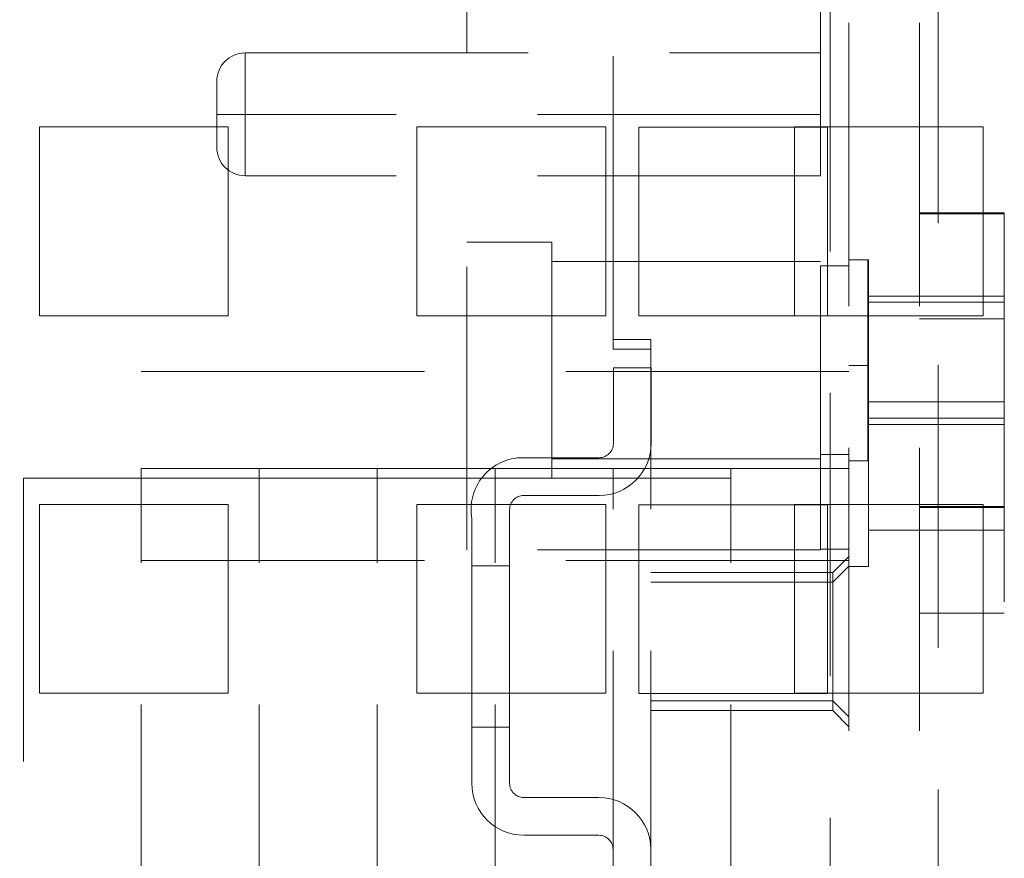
# Paper-space layout '2' of a CAD drawing. Header units: inches. Extents: x 1 to 109, y 1 to 85.
# Tile 59 of 136: x 87.483 to 88.352, y 21.28 to 22.021. Entities that reach past the tile are written whole.
import ezdxf

# ---------------------------------------------------------------- set-up
doc = ezdxf.new("R2010")
doc.units = ezdxf.units.IN
doc.header["$MEASUREMENT"] = 0
doc.linetypes.add('HIDDEN', pattern=[0.075, 0.05, -0.025])

psp = doc.layouts.new('2')

# ---------------------------------------------------------------- linework, layer by layer
at = {"color": 7, "linetype": 'HIDDEN', "lineweight": 0, "ltscale": 5}
for p, q in [((88.29402, 30.34099), (88.29402, 19.94099)), ((88.19844, 19.94099), (88.19844, 29.14265)), ((88.21511, 29.14265), (88.21511, 19.94099)), ((88.27736, 29.14265), (88.27736, 19.94099)), ((88.00677, 21.73832), (88.00677, 24.39124)), ((88.19011, 21.99115), (88.19011, 22.35782)), ((87.87761, 21.99115), (87.87761, 22.1311)), ((87.68177, 21.99115), (87.68177, 21.93699)), ((87.68177, 21.99115), (88.19011, 21.99115)), ((87.68177, 21.93699), (87.68177, 21.99115)), ((88.19011, 21.99115), (88.19011, 21.93699)), ((87.65677, 21.93699), (87.65677, 21.96615)), ((87.65677, 21.93699), (87.68177, 21.93699)), ((87.65677, 21.90782), (87.65677, 21.93699)), ((87.68177, 21.93699), (87.65677, 21.93699)), ((88.19011, 21.93699), (87.68177, 21.93699)), ((87.68177, 21.93699), (87.68177, 21.88282)), ((87.68177, 21.88282), (87.68177, 21.93699)), ((88.19011, 21.93699), (88.19011, 21.88282)), ((87.66693, 21.9259), (87.50026, 21.9259)), ((87.50026, 21.9259), (87.50026, 21.75924)), ((87.66693, 21.75924), (87.66693, 21.9259)), ((88.00026, 21.9259), (87.83359, 21.9259)), ((87.83359, 21.9259), (87.83359, 21.75924)), ((88.00026, 21.75924), (88.00026, 21.9259)), ((88.33359, 21.9259), (88.16693, 21.9259)), ((88.16693, 21.9259), (88.16693, 21.75924)), ((88.33359, 21.75924), (88.33359, 21.9259)), ((88.19011, 21.88282), (87.68177, 21.88282)), ((87.87761, 21.5524), (87.87761, 21.88282)), ((88.19011, 21.55324), (88.19011, 21.88282)), ((88.35236, 21.8499), (88.27736, 21.8499)), ((88.35236, 21.84907), (88.27736, 21.84907)), ((88.35236, 21.8499), (88.35236, 21.75657)), ((87.95261, 21.82407), (87.87761, 21.82407)), ((87.95261, 21.61574), (87.95261, 21.82407)), ((88.19011, 21.80699), (87.95261, 21.80699)), ((88.21511, 21.80324), (88.19011, 21.80324)), ((88.23236, 21.80865), (88.21511, 21.80865)), ((88.23177, 21.63115), (88.23177, 21.80865)), ((88.23236, 21.71532), (88.23236, 21.80865)), ((88.35236, 21.77115), (88.23177, 21.77115)), ((88.35236, 21.77657), (88.23236, 21.77657)), ((87.50026, 21.75924), (87.66693, 21.75924)), ((87.83359, 21.75924), (88.00026, 21.75924)), ((88.16693, 21.75924), (88.33359, 21.75924)), ((88.35236, 21.75657), (88.27736, 21.75657)), ((88.35236, 21.75657), (88.35236, 21.49657)), ((88.00677, 21.72974), (88.00677, 21.73832)), ((88.04011, 21.73832), (88.00677, 21.73832)), ((88.04011, 21.21332), (88.04011, 21.73832)), ((88.04011, 21.72974), (88.00677, 21.72974)), ((88.21511, 21.7099), (85.71511, 21.7099)), ((88.00708, 21.71307), (88.00708, 21.6464)), ((88.04041, 21.71307), (88.00708, 21.71307)), ((88.04041, 21.71307), (88.04041, 21.6464)), ((88.23236, 21.71532), (88.21511, 21.71532)), ((88.23236, 21.53782), (88.23236, 21.71532)), ((88.35236, 21.68324), (88.23236, 21.68324)), ((88.23177, 21.66865), (88.35236, 21.66865)), ((88.23236, 21.66324), (88.35236, 21.66324)), ((87.99458, 21.6339), (87.92715, 21.6339)), ((87.95261, 21.63282), (88.19011, 21.63282)), ((88.19011, 21.63657), (88.21511, 21.63657)), ((88.21511, 21.63115), (88.23236, 21.63115)), ((87.59011, 20.79099), (87.59011, 21.62432)), ((87.59011, 21.62432), (87.69427, 21.62432)), ((87.69427, 20.79099), (87.69427, 21.62432)), ((87.69427, 21.62432), (87.79844, 21.62432)), ((87.79844, 20.79099), (87.79844, 21.62432)), ((87.79844, 21.62432), (87.90261, 21.62432)), ((87.90261, 20.79099), (87.90261, 21.62432)), ((87.90261, 21.62432), (88.00677, 21.62432)), ((88.00677, 21.21332), (88.00677, 21.62432)), ((88.00677, 21.62432), (88.11094, 21.62432)), ((88.11094, 20.79099), (88.11094, 21.62432)), ((88.11094, 21.62432), (88.21511, 21.62432)), ((87.59011, 21.61574), (87.48594, 21.61574)), ((87.48594, 21.61574), (87.48594, 20.7824)), ((87.69427, 21.61574), (87.59011, 21.61574)), ((87.79844, 21.61574), (87.69427, 21.61574)), ((87.90261, 21.61574), (87.79844, 21.61574)), ((88.00677, 21.61574), (87.90261, 21.61574)), ((88.11094, 21.61574), (88.00677, 21.61574)), ((87.92791, 21.60057), (87.99458, 21.60057)), ((87.66693, 21.59257), (87.50026, 21.59257)), ((87.50026, 21.59257), (87.50026, 21.4259)), ((87.66693, 21.4259), (87.66693, 21.59257)), ((88.00026, 21.59257), (87.83359, 21.59257)), ((87.83359, 21.59257), (87.83359, 21.4259)), ((87.91541, 21.3464), (87.91541, 21.58807)), ((88.00026, 21.4259), (88.00026, 21.59257)), ((88.33359, 21.59257), (88.16693, 21.59257)), ((88.16693, 21.59257), (88.16693, 21.4259)), ((88.27736, 21.59074), (88.35236, 21.59074)), ((88.27736, 21.5899), (88.35236, 21.5899)), ((88.33359, 21.4259), (88.33359, 21.59257)), ((87.88208, 21.57974), (87.88208, 21.3464)), ((88.23236, 21.5699), (88.35236, 21.5699)), ((88.19011, 21.5524), (87.87761, 21.5524)), ((88.19011, 21.55324), (88.21511, 21.55324)), ((88.19011, 21.5524), (88.19011, 21.55324)), ((85.71511, 21.54324), (88.21511, 21.54324)), ((88.21511, 21.54665), (88.20094, 21.53249)), ((87.91541, 21.53849), (87.88208, 21.53849)), ((88.21511, 21.53807), (88.20094, 21.5239)), ((88.21511, 21.53782), (88.23236, 21.53782)), ((88.20094, 21.53249), (88.04011, 21.53249)), ((88.20094, 21.47582), (88.20094, 21.53249)), ((88.20094, 21.5239), (88.04011, 21.5239)), ((88.27736, 21.49657), (88.35236, 21.49657)), ((88.20094, 21.41915), (88.20094, 21.47582)), ((87.50026, 21.4259), (87.66693, 21.4259)), ((87.83359, 21.4259), (88.00026, 21.4259)), ((88.16693, 21.4259), (88.33359, 21.4259)), ((88.04011, 21.41915), (88.20094, 21.41915)), ((88.20094, 21.41057), (88.20094, 21.41915)), ((88.20094, 21.41915), (88.21511, 21.40499)), ((88.04011, 21.41057), (88.20094, 21.41057)), ((88.20094, 21.41057), (88.21511, 21.3964)), ((87.91541, 21.39599), (87.88208, 21.39599)), ((87.99427, 21.3339), (87.92791, 21.3339)), ((87.92791, 21.30057), (87.99427, 21.30057))]:
    psp.add_line(p, q, dxfattribs=at)
at = {"color": 7, "linetype": 'Continuous', "lineweight": 15, "ltscale": 5}
for p, q in [((88.19609, 21.92574), (88.02943, 21.92574)), ((88.02943, 21.92574), (88.02943, 21.75907)), ((88.19609, 21.75907), (88.19609, 21.92574)), ((88.02943, 21.75907), (88.19609, 21.75907)), ((88.19609, 21.5924), (88.02943, 21.5924)), ((88.02943, 21.5924), (88.02943, 21.42574)), ((88.19609, 21.42574), (88.19609, 21.5924)), ((88.02943, 21.42574), (88.19609, 21.42574))]:
    psp.add_line(p, q, dxfattribs=at)
at = {"color": 7, "linetype": 'HIDDEN', "lineweight": 0, "ltscale": 25}
for centre, radius, start, end in [((87.68177, 21.96615), 0.025, 90, 180), ((87.68177, 21.90782), 0.025, 180, 270), ((87.99458, 21.6464), 0.04583, 270, 0), ((87.99458, 21.6464), 0.0125, 270, 0), ((87.92715, 21.58807), 0.04583, 90, 190.47568), ((87.92791, 21.58807), 0.0125, 90, 180), ((87.92791, 21.3464), 0.04583, 180, 270), ((87.92791, 21.3464), 0.0125, 180, 270), ((87.99427, 21.28807), 0.04583, 0, 90), ((87.99427, 21.28807), 0.0125, 0, 90)]:
    psp.add_arc(centre, radius, start, end, dxfattribs=at)

doc.saveas('drawing.dxf')
